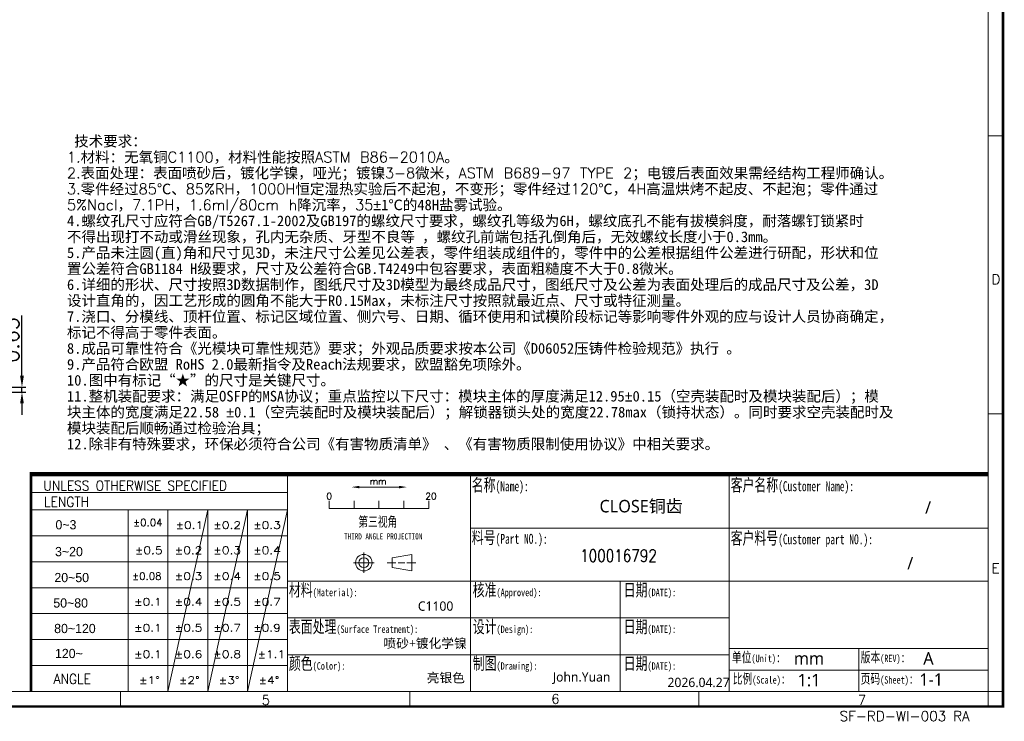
# Model space of a CAD drawing. Header units: inches. Extents: x 21485 to 22073, y -4353 to -4163.
# Tile 10 of 11: x 21943 to 22073, y -4352 to -4259. Entities that reach past the tile are written whole.
import ezdxf
from ezdxf.enums import TextEntityAlignment as Align

# ---------------------------------------------------------------- set-up
doc = ezdxf.new("R2010")
doc.units = ezdxf.units.IN
doc.header["$LTSCALE"] = 0.64311
doc.header["$MEASUREMENT"] = 0
doc.header["$PDMODE"] = 3
doc.header["$PDSIZE"] = 0.3125
doc.linetypes.add('ACAD_ISO10W100', pattern=[18, 12, -3, 0, -3])
doc.layers.get('0').update_dxf_attribs({"linetype": 'CONTINUOUS'})
doc.layers.get('Defpoints').update_dxf_attribs({"linetype": 'CONTINUOUS'})
doc.layers.add('TEXT', color=4, linetype='CONTINUOUS', lineweight=0)
doc.layers.add('图框', color=3, linetype='CONTINUOUS')
doc.styles.add('ITALICT', font='COMPLEX')
doc.styles.add('ROMANS-', font='romans')
doc.styles.add('Romanswenzi', font='arial.ttf', dxfattribs={"width": 0.7})
doc.styles.get("Standard").update_dxf_attribs({"font": 'txt.shx'})
doc.dimstyles.new('AVC 1.5', dxfattribs={"dimtxt": 2, "dimasz": 1.5, "dimexe": 0.5, "dimexo": 0, "dimgap": 0.39, "dimtad": 1, "dimdsep": 46, "dimtxsty": 'Standard', "dimcen": 0, "dimclrd": 2, "dimclre": 2, "dimclrt": 2, "dimadec": 1, "dimazin": 0, "dimtfac": 1, "dimtmove": 0, "dimatfit": 3, "dimfxl": 0, "dimtolj": 1, "dimtzin": 0, "dimarcsym": 0})

# ---------------------------------------------------------------- blocks, each defined once
blk = doc.blocks.new('*D90')
at = {"color": 2, "lineweight": -2, "transparency": 16777216}
for p, q in [((21943.66, -4306.24), (21943.66, -4298.3)), ((21937.84, -4307.74), (21944.16, -4307.74)), ((21943.66, -4308.39), (21943.66, -4307.74)), ((21937.84, -4308.39), (21944.16, -4308.39)), ((21943.66, -4309.89), (21943.66, -4311.39))]:
    blk.add_line(p, q, dxfattribs=at)
at = {"color": 2, "transparency": 16777216}
for points in [[(21943.41, -4306.24), (21943.91, -4306.24), (21943.66, -4307.74)], [(21943.41, -4309.89), (21943.91, -4309.89), (21943.66, -4308.39)]]:
    blk.add_solid(points, dxfattribs=at)
at = {"layer": 'Defpoints', "color": 0, "transparency": 16777216}
for p in [(21937.84, -4307.74), (21943.66, -4307.74), (21937.84, -4308.39)]:
    blk.add_point(p, dxfattribs=at)
at = {"color": 2, "transparency": 16777216, "insert": (21942.27, -4301.52), "char_height": 2, "attachment_point": 5, "rotation": 90}
blk.add_mtext('\\A1;0.65', dxfattribs=at)

msp = doc.modelspace()

# ---------------------------------------------------------------- linework, layer by layer
at = {"layer": '图框', "color": 4, "lineweight": 0}
for p, q in [((22070.9441, -4162.871), (22070.9441, -4349.8043)), ((22070.9441, -4347.8366), (22070.9441, -4164.8387)), ((22070.9441, -4274.6374), (22072.9118, -4274.6374)), ((22070.9441, -4311.237), (22072.9118, -4311.237)), ((22070.9441, -4347.8366), (22070.9441, -4316.6419)), ((21978.6385, -4319.3168), (21978.6385, -4347.8366)), ((22002.7294, -4319.3168), (22002.7294, -4347.8366)), ((21988.1038, -4320.905), (21993.351, -4320.905)), ((21988.1038, -4320.905), (21993.351, -4320.905)), ((21984.1352, -4323.7176), (21984.1352, -4322.7338)), ((21987.4147, -4323.7176), (21987.4147, -4322.7338)), ((21990.6943, -4323.7176), (21990.6943, -4322.7338)), ((21993.9738, -4323.7176), (21993.9738, -4322.7338)), ((21997.2533, -4323.7176), (21997.2533, -4322.7338)), ((21957.6495, -4323.9081), (21957.6495, -4347.8366)), ((21962.8967, -4323.9081), (21962.8967, -4347.8366)), ((21968.144, -4323.9081), (21968.144, -4347.8366)), ((21973.3912, -4323.9081), (21973.3912, -4347.8366)), ((21984.1352, -4323.7176), (21997.2533, -4323.7176)), ((22002.7294, -4326.3135), (22070.9441, -4326.3135)), ((21988.6965, -4332.2236), (21988.6965, -4329.5028)), ((21992.4133, -4330.2073), (21995.037, -4329.77)), ((21995.037, -4331.9564), (21995.037, -4329.77)), ((21987.3361, -4330.8632), (21990.0569, -4330.8632)), ((21991.7574, -4330.8632), (21992.9235, -4330.8632)), ((21992.4133, -4331.5191), (21992.4133, -4330.2073)), ((21993.215, -4330.8632), (21994.0895, -4330.8632)), ((21994.3811, -4330.8632), (21995.5471, -4330.8632)), ((21992.4133, -4331.5191), (21995.037, -4331.9564)), ((21978.6385, -4333.3102), (22002.7294, -4333.3102)), ((22002.7294, -4333.3102), (21993.1022, -4333.3102)), ((22002.7294, -4333.3102), (22070.9441, -4333.3102)), ((22022.4882, -4333.3102), (22022.4882, -4347.8366)), ((21978.6385, -4338.1508), (22002.7294, -4338.1508)), ((22002.7294, -4338.1508), (22036.8365, -4338.1508)), ((22036.8365, -4342.1743), (22070.9441, -4342.1743)), ((22053.8903, -4342.1743), (22053.8903, -4347.8366)), ((21978.6385, -4342.9914), (22002.7294, -4342.9914)), ((22002.7294, -4342.9914), (22036.8365, -4342.9914)), ((22036.8365, -4345.0054), (22070.9441, -4345.0054)), ((22072.9118, -4347.8366), (21802.2678, -4347.8366)), ((21943.6983, -4347.8366), (21804.2355, -4347.8366)), ((21943.6983, -4347.8366), (22070.9441, -4347.8366)), ((21987.3597, -4347.8366), (21944.8593, -4347.8366)), ((21956.6394, -4347.8366), (21956.6394, -4349.8043)), ((21994.7409, -4347.8366), (21994.7409, -4349.8043)), ((22032.8425, -4347.8366), (22032.8425, -4349.8043))]:
    msp.add_line(p, q, dxfattribs=at)
at = {"layer": '图框', "color": 4, "linetype": 'ACAD_ISO10W100', "lineweight": 0}
msp.add_line((21944.8593, -4319.0824), (21944.8593, -4319.3168), dxfattribs=at)
at = {"layer": '图框', "color": 4, "linetype": 'Continuous', "lineweight": 0}
for p, q in [((22036.8365, -4319.3168), (22036.8365, -4347.8366)), ((21978.6385, -4321.6124), (21944.8593, -4321.6124)), ((21978.6385, -4321.6124), (21944.8593, -4321.6124)), ((21978.6385, -4323.9081), (21944.8593, -4323.9081)), ((21968.144, -4323.9081), (21962.8967, -4347.8366)), ((21973.3912, -4323.9081), (21968.144, -4347.8366)), ((21978.6385, -4323.9081), (21973.3912, -4347.8366)), ((21978.6385, -4327.3265), (21944.8593, -4327.3265)), ((21978.6385, -4330.7448), (21944.8593, -4330.7448)), ((21978.6385, -4334.1632), (21944.8593, -4334.1632)), ((21978.6385, -4337.5815), (21944.8593, -4337.5815)), ((21978.6385, -4340.9999), (21944.8593, -4340.9999)), ((21978.6385, -4344.4182), (21944.8593, -4344.4182))]:
    msp.add_line(p, q, dxfattribs=at)
at = {"layer": '图框', "color": 4, "lineweight": 0, "const_width": 0.328}
msp.add_lwpolyline([(21802.2678, -4162.871), (22072.9118, -4162.871), (22072.9118, -4349.8043), (21802.2678, -4349.8043)], close=True, dxfattribs=at)
for points in [[(21944.8593, -4347.8366), (21944.8594, -4318.9181)], [(21944.8593, -4319.0824), (22070.9441, -4319.0824)], [(21944.8593, -4319.3168), (22070.9441, -4319.3168)], [(21944.8593, -4319.3168), (22070.9441, -4319.3168)], [(21944.8593, -4319.3168), (22070.9441, -4319.3168)], [(21944.8593, -4319.3168), (22070.9441, -4319.3168)]]:
    msp.add_lwpolyline(points, dxfattribs=at)
at = {"layer": '图框', "color": 4, "lineweight": 0}
for points in [[(21988.1038, -4320.905, 0.328, 0, 0), (21987.073, -4320.905, 0, 0, 0)], [(21988.1038, -4320.905, 0.328, 0, 0), (21987.073, -4320.905, 0, 0, 0)], [(21993.351, -4320.905, 0.328, 0, 0), (21994.3817, -4320.905, 0, 0, 0)], [(21993.351, -4320.905, 0.328, 0, 0), (21994.3817, -4320.905, 0, 0, 0)]]:
    msp.add_lwpolyline(points, format="xyseb", dxfattribs=at)
for radius in [1.0932, 0.6559]:
    msp.add_circle((21988.6965, -4330.8632), radius, dxfattribs=at)

# ---------------------------------------------------------------- texts
at = {"color": 2, "linetype": 'Continuous', "insert": (21949.5886, -4274.6234), "char_height": 1.4, "width": 139.165602, "attachment_point": 1, "line_spacing_factor": 0.9}
msp.add_mtext('{\\fSimSun|b0|i0|c134|p2; 技术要求：\\P}1.{\\fSimSun|b0|i0|c134|p2;材料：无氧铜}C1100{\\fSimSun|b0|i0|c134|p2;，材料性能按照}ASTM B86-2010A{\\fSimSun|b0|i0|c134|p2;。\\P}2.{\\fSimSun|b0|i0|c134|p2;表面处理：表面喷砂后，镀化学镍，哑光；镀镍}3-8{\\fSimSun|b0|i0|c134|p2;微米，}ASTM B689-97 TYPE 2{\\fSimSun|b0|i0|c134|p2;；电镀后表面效果需经结构工程师确认。\\P}3.{\\fSimSun|b0|i0|c134|p2;零件经过}85{\\fSimSun|b0|i0|c0|p2;℃\\fSimSun|b0|i0|c134|p2;、}85%RH{\\fSimSun|b0|i0|c134|p2;，}1000H{\\fSimSun|b0|i0|c134|p2;恒定湿热实验后不起泡，不变形；零件经过}120{\\fSimSun|b0|i0|c0|p2;℃\\fSimSun|b0|i0|c134|p2;，}4H{\\fSimSun|b0|i0|c134|p2;高温烘烤不起皮、不起泡；零件通过\\P}5%Nacl{\\fSimSun|b0|i0|c134|p2;，}7.1PH{\\fSimSun|b0|i0|c134|p2;，}1.6ml/80cm h{\\fSimSun|b0|i0|c134|p2;降沉率，}35{\\fGDT|b0|i0|c0|p2;`\\fTxt|b0|i0|c0|p2;1\\fSimSun|b0|i0|c0|p2;℃\\fSimSun|b0|i0|c134|p2;的\\fTxt|b0|i0|c0|p2;48H\\fSimSun|b0|i0|c134|p2;盐雾试验。\\P\\fTxt|b0|i0|c0|p2;4.\\fSimSun|b0|i0|c134|p2;螺纹孔尺寸应符合\\fTxt|b0|i0|c0|p2;GB/T5267.1-2002\\fSimSun|b0|i0|c134|p2;及\\fTxt|b0|i0|c0|p2;GB197\\fSimSun|b0|i0|c134|p2;的螺纹尺寸要求，螺纹孔等级为\\fTxt|b0|i0|c0|p2;6H\\fSimSun|b0|i0|c134|p2;，螺纹底孔不能有拔模斜度，耐落螺钉锁紧时\\P不得出现打不动或滑丝现象，孔内无杂质、牙型不良等 ，螺纹孔前端包括孔倒角后，无效螺纹长度小于\\fTxt|b0|i0|c0|p2;0.3mm\\fSimSun|b0|i0|c134|p2;。\\P\\fTxt|b0|i0|c0|p2;5.\\fSimSun|b0|i0|c134|p2;产品未注圆\\fTxt|b0|i0|c0|p2;(\\fSimSun|b0|i0|c134|p2;直\\fTxt|b0|i0|c0|p2;)\\fSimSun|b0|i0|c134|p2;角和尺寸见\\fTxt|b0|i0|c0|p2;3D\\fSimSun|b0|i0|c134|p2;，未注尺寸公差见公差表，零件组装成组件的，零件中的公差根据组件公差进行研配，形状和位\\P置公差符合\\fTxt|b0|i0|c0|p2;GB1184 H\\fSimSun|b0|i0|c134|p2;级要求，尺寸及公差符合\\fTxt|b0|i0|c0|p2;GB.T4249\\fSimSun|b0|i0|c134|p2;中包容要求，表面粗糙度不大于\\fTxt|b0|i0|c0|p2;0.8\\fSimSun|b0|i0|c134|p2;微米。\\P\\fTxt|b0|i0|c0|p2;6.\\fSimSun|b0|i0|c134|p2;详细的形状、尺寸按照\\fTxt|b0|i0|c0|p2;3D\\fSimSun|b0|i0|c134|p2;数据制作，图纸尺寸及\\fTxt|b0|i0|c0|p2;3D\\fSimSun|b0|i0|c134|p2;模型为最终成品尺寸，图纸尺寸及公差为表面处理后的成品尺寸及公差，\\fTxt|b0|i0|c0|p2;3D\\P\\fSimSun|b0|i0|c134|p2;设计直角的，因工艺形成的圆角不能大于\\fTxt|b0|i0|c0|p2;R0.15Max\\fSimSun|b0|i0|c134|p2;，未标注尺寸按照就最近点、尺寸或特征测量。\\P\\fTxt|b0|i0|c0|p2;7.\\fSimSun|b0|i0|c134|p2;浇口、分模线、顶杆位置、标记区域位置、侧穴号、日期、循环使用和试模阶段标记等影响零件外观的应与设计人员协商确定，\\P标记不得高于零件表面。\\P\\fTxt|b0|i0|c0|p2;8.\\fSimSun|b0|i0|c134|p2;成品可靠性符合《光模块可靠性规范》要求；外观品质要求按本公司《\\fTxt|b0|i0|c0|p2;D06052\\fSimSun|b0|i0|c134|p2;压铸件检验规范》执行 。\\P\\fTxt|b0|i0|c0|p2;9.\\fSimSun|b0|i0|c134|p2;产品符合欧盟 \\fTxt|b0|i0|c0|p2;RoHS 2.0\\fSimSun|b0|i0|c134|p2;最新指令及\\fTxt|b0|i0|c0|p2;Reach\\fSimSun|b0|i0|c134|p2;法规要求，欧盟豁免项除外。\\P\\fTxt|b0|i0|c0|p2;10.\\fSimSun|b0|i0|c134|p2;图中有标记\\fSimSun|b0|i0|c0|p2;“\\fSimSun|b0|i0|c134|p2;★\\fSimSun|b0|i0|c0|p2;”\\fSimSun|b0|i0|c134|p2;的尺寸是关键尺寸。\\P\\fTxt|b0|i0|c0|p2;11.\\fSimSun|b0|i0|c134|p2;整机装配要求：满足\\fTxt|b0|i0|c0|p2;OSFP\\fSimSun|b0|i0|c134|p2;的\\fTxt|b0|i0|c0|p2;MSA\\fSimSun|b0|i0|c134|p2;协议；重点监控以下尺寸：模块主体的厚度满足\\fTxt|b0|i0|c0|p2;12.95\\fGDT|b0|i0|c0|p2;`\\fTxt|b0|i0|c0|p2;0.15\\fSimSun|b0|i0|c134|p2;（空壳装配时及模块装配后）；模\\P块主体的宽度满足\\fTxt|b0|i0|c0|p2;22.58 \\fGDT|b0|i0|c0|p2;`\\fTxt|b0|i0|c0|p2;0.1\\fSimSun|b0|i0|c134|p2;（空壳装配时及模块装配后）；解锁器锁头处的宽度\\fTxt|b0|i0|c0|p2;22.78max\\fSimSun|b0|i0|c134|p2;（锁持状态）。同时要求空壳装配时及\\P模块装配后顺畅通过检验治具；\\P\\fTxt|b0|i0|c0|p2;12.\\fSimSun|b0|i0|c134|p2;除非有特殊要求，环保必须符合公司《有害物质清单》 、《有害物质限制使用协议》中相关要求。}', dxfattribs=at)
at = {"layer": 'TEXT', "color": 4, "attachment_point": 1, "style": 'Romanswenzi'}
for s, width, heights, insert, char_height in [('{\\fSimSun|b0|i0|c134|p2;\\H0.76923x;名称\\H0.80001x;(Name):}', 37.581818, [0], (22002.9134, -4319.8054), 2.131695), ('{\\fSimSun|b0|i0|c134|p2;\\H1.25x;客户名称\\H0.8x;(Customer Name):}', 67.098729, [0], (22037.0205, -4319.8054), 1.311812), ('{\\fSimSun|b0|i0|c134|p2;   第三视角\\H1.00031x;\\P\\H0.625x;THIRD ANGLE PROJECTION}', 55.627164, [0], (21986.0948, -4324.8029), 1.311812), ('{\\fSimSun|b0|i0|c134|p2;\\H1.25x;料号\\H0.8x;(Part NO.):}', 37.581818, [0], (22002.9177, -4326.738), 1.311812), ('{\\fSimSun|b0|i0|c134|p2;\\H1.25x;客户料号\\H0.8x;(Customer part NO.):}', 67.098729, [0], (22037.0205, -4326.8021), 1.311812), ('{\\fSimSun|b0|i0|c134|p2;\\H1.25x;材料\\H0.6x;(Material):}', 37.581818, [0], (21978.8268, -4333.6381), 1.311812), ('{\\fSimSun|b0|i0|c134|p2;\\H1.25x;核准\\H0.6x;(Approved):}', 37.581818, [0], (22003.0489, -4333.6381), 1.311812), ('{\\fSimSun|b0|i0|c134|p2;\\H1.25x;日期\\H0.6x;(DATE):}', 37.581818, [0], (22022.9389, -4333.6381), 1.311812), ('{\\fSimSun|b0|i0|c134|p2;\\H1.25x;表面处理\\H0.6x;(Surface Treatment):}', 77.616525, [4.4951], (21978.8268, -4338.4787), 1.311812), ('{\\fSimSun|b0|i0|c134|p2;\\H1.25x;设计\\H0.6x;(Design):}', 37.581818, [0], (22003.0489, -4338.4879), 1.311812), ('{\\fSimSun|b0|i0|c134|p2;\\H1.25x;日期\\H0.6x;(DATE):}', 37.581818, [0], (22022.9389, -4338.4787), 1.311812), ('{\\fSimSun|b0|i0|c134|p2;单位\\H0.75x;(Unit)\\H1.33333x;:}', 37.581818, [0], (22037.1943, -4342.6596), 1.311812), ('{\\fSimSun|b0|i0|c134|p2;版本\\H0.75x;(REV)\\H1.33333x;:}', 37.581818, [0], (22054.1529, -4342.6596), 1.311812), ('{\\fSimSun|b0|i0|c134|p2;\\H1.25x;颜色\\H0.6x;(Color):}', 37.581818, [6.7452], (21978.8268, -4343.3193), 1.311812), ('{\\fSimSun|b0|i0|c134|p2;\\H1.25x;制图\\H0.6x;(Drawing):}', 37.581818, [5.3619], (22003.0489, -4343.3193), 1.311812), ('{\\fSimSun|b0|i0|c134|p2;\\H1.25x;日期\\H0.6x;(DATE):}', 37.581818, [0], (22022.9389, -4343.3239), 1.311812), ('\\pi0.42596;{\\fSimSun|b0|i0|c134|p2;比例\\H0.75x;(Scale)\\H1.33333x;:}', 37.581818, [0], (22036.8681, -4345.4907), 1.311812), ('{\\fSimSun|b0|i0|c134|p2;页码\\H0.75x;(Sheet)\\H1.33333x;:}', 37.581818, [0], (22054.1529, -4345.4907), 1.311812)]:
    msp.add_mtext_dynamic_manual_height_columns(s, width=width, gutter_width=20.4643, heights=heights, dxfattribs=dict(at, insert=insert, char_height=char_height))
at = {"layer": 'TEXT', "color": 4, "attachment_point": 1}
for s, insert, char_height, width in [('{\\fMicrosoft YaHei Light|b0|i0|c134|p34;CLOSE铜齿}', (22019.7478, -4322.6), 1.638154, 51.217845), ('\\pi5.43737;{\\fMicrosoft YaHei Light|b0|i0|c134|p34;/}', (22057.1999, -4322.7776), 1.638154, 11.743), ('{\\W0.8;100016792 }', (22017.1969, -4329.1207), 1.638154, 16.374434), ('\\pi7.85662;{\\fMicrosoft YaHei Light|b0|i0|c134|p34;/}', (22052.4325, -4330.1099), 1.638154, 16.5815), ('{\\fMicrosoft YaHei Light|b0|i0|c134|p34;C1100}', (21995.8179, -4335.9699), 1.228615, 51.217845), ('{\\fMicrosoft YaHei Light|b0|i0|c134|p34; 喷砂+镀化学镍}', (21990.8674, -4340.8686), 1.228615, 14.986995), ('{\\fMicrosoft YaHei Light|b0|i0|c134|p34;亮银色}', (21996.9873, -4345.4102), 1.228615, 14.986995), ('{\\fMicrosoft YaHei Light|b0|i0|c134|p34;John.Yuan}', (22013.5921, -4345.3029), 1.228615, 51.217845), ('{\\fMicrosoft YaHei Light|b0|i0|c134|p34;2026.04.27}', (22028.7046, -4346.0244), 1.228615, 16.285223)]:
    msp.add_mtext(s, dxfattribs=dict(at, insert=insert, char_height=char_height, width=width))
at = {"layer": 'TEXT', "color": 4, "char_height": 1.638154, "attachment_point": 1}
for s, width, gutter_width, heights, insert in [('{\\fMicrosoft YaHei Light|b0|i0|c134|p34;\\C4;A}', 15.023713, 30.6964, [0], (22062.3988, -4342.6596)), ('{\\fMicrosoft YaHei Light|b0|i0|c134|p34;\\C4;mm}', 15.023713, 30.6964, [5.111], (22045.3449, -4342.6596)), ('{\\fMicrosoft YaHei Light|b0|i0|c134|p34;1:1}', 21.406043, 20.4643, [0], (22045.8395, -4345.5128)), ('{\\fMicrosoft YaHei Light|b0|i0|c134|p34;\\C4;1-1}', 15.023713, 30.6964, [0], (22061.878, -4345.4468))]:
    msp.add_mtext_dynamic_manual_height_columns(s, width=width, gutter_width=gutter_width, heights=heights, dxfattribs=dict(at, insert=insert))
at = {"layer": '图框', "color": 4, "lineweight": 0, "style": 'ITALICT'}
for s, p in [('D', (22071.4041, -4294.1709)), ('E', (22071.4054, -4332.226)), ('5', (21975.2408, -4349.6023)), ('6', (22013.3921, -4349.4453)), ('7', (22053.7843, -4349.6149))]:
    msp.add_text(s, height=1.2751, dxfattribs=at).set_placement(p)
at = {"layer": '图框', "color": 4, "linetype": 'Continuous', "lineweight": 0, "style": 'ITALICT'}
for s, height, width, p in [('UNLESS OTHERWISE SPECIFIED', 1.311812, 0.9, (21946.4822, -4321.3718)), ('UNLESS OTHERWISE SPECIFIED', 1.311812, 0.9, (21946.4822, -4321.3718)), ('LENGTH', 1.31181, 0.9, (21946.5731, -4323.5048)), ('%%P0.1', 0.98386, 1.2, (21963.8988, -4326.4017)), ('%%P0.2', 0.98386, 1.2, (21968.8798, -4326.4017)), ('%%P0.3', 0.98386, 1.2, (21974.1223, -4326.4017)), ('%%P0.5', 0.98386, 1.2, (21958.543, -4329.7252)), ('%%P0.2', 0.98386, 1.2, (21963.7905, -4329.7252)), ('%%P0.3', 0.98386, 1.2, (21968.8798, -4329.7252)), ('%%P0.4', 0.98386, 1.2, (21974.1223, -4329.7252)), ('%%P0.3', 0.98386, 1.2, (21963.7905, -4333.124)), ('%%P0.4', 0.98386, 1.2, (21968.8798, -4333.124)), ('%%P0.5', 0.98386, 1.2, (21974.1223, -4333.124)), ('%%P0.1', 0.98386, 1.2, (21958.4348, -4336.5172)), ('%%P0.4', 0.98386, 1.2, (21963.7905, -4336.5172)), ('%%P0.5', 0.98386, 1.2, (21968.8798, -4336.5172)), ('%%P0.7', 0.98386, 1.2, (21974.1223, -4336.5172)), ('%%P0.1', 0.98386, 1.2, (21958.4348, -4339.9418)), ('%%P0.5', 0.98386, 1.2, (21963.7905, -4339.9418)), ('%%P0.7', 0.98386, 1.2, (21968.8798, -4339.9418)), ('%%P0.9', 0.98386, 1.2, (21974.1223, -4339.9418)), ('%%P0.1', 0.98386, 1.2, (21958.4348, -4343.4237)), ('%%P0.6', 0.98386, 1.2, (21963.7905, -4343.4237)), ('%%P0.8', 0.98386, 1.2, (21968.8798, -4343.4237)), ('%%P1.1', 0.98386, 1.2, (21974.6911, -4343.4237)), ('ANGLE', 1.31181, 0.9, (21947.8239, -4346.8409)), (' %%P1%%D', 0.98386, 1.2, (21958.283, -4346.842)), (' %%P2%%D', 0.98386, 1.2, (21963.5303, -4346.842)), (' %%P3%%D', 0.98386, 1.2, (21968.7775, -4346.842)), (' %%P4%%D', 0.98386, 1.2, (21974.0248, -4346.842))]:
    msp.add_text(s, height=height, dxfattribs=dict(at, width=width)).set_placement(p)
at = {"layer": '图框', "color": 4, "lineweight": 0, "style": 'ITALICT'}
for s, height, p in [('mm', 0.85268, (21990.5861, -4320.563)), ('mm', 0.85268, (21990.5861, -4320.563)), ('0', 0.8527, (21984.146, -4322.528)), ('20', 0.85268, (21997.5452, -4322.528))]:
    msp.add_text(s, height=height, dxfattribs=at).set_placement(p, align=Align.CENTER)
at = {"layer": '图框', "color": 4, "linetype": 'Continuous', "lineweight": 0, "style": 'ITALICT'}
msp.add_text('%%P0.08', height=0.98386, dxfattribs=at).set_placement((21958.1693, -4333.124))
at = {"layer": '图框', "color": 4, "style": 'ROMANS-'}
msp.add_text('SF-RD-WI-003 RA', height=1.311812, dxfattribs=at).set_placement((22051.3727, -4351.7409))
at = {"layer": '图框', "color": 4, "linetype": 'Continuous', "char_height": 1.214815, "attachment_point": 1, "style": 'ITALICT'}
for s, insert in [('{\\fU+FFB7sﾲￓﾩ\\U|b0|i0|c134|p54;0~3}', (21948.0757, -4325.2621)), ('{\\fU+FFB7sﾲￓﾩ\\U|b0|i0|c134|p54;3~20}', (21948.023, -4328.7928)), ('{\\fU+FFB7sﾲￓﾩ\\U|b0|i0|c134|p54;20~50}', (21947.9339, -4332.2166)), ('{\\fU+FFB7sﾲￓﾩ\\U|b0|i0|c134|p54;50~80}', (21947.7932, -4335.5639)), ('{\\fU+FFB7sﾲￓﾩ\\U|b0|i0|c134|p54;80\\fU+FFB7sﾲￓﾩ\\U|b0|i0|c136|p54;~\\fU+FFB7sﾲￓﾩ\\U|b0|i0|c134|p54;120}', (21947.9048, -4338.9283)), ('{\\fU+FFB7sﾲￓﾩ\\U|b0|i0|c134|p54;120~}', (21948.0122, -4342.221))]:
    msp.add_mtext(s, dxfattribs=dict(at, insert=insert))
at = {"layer": '图框', "color": 4, "linetype": 'Continuous', "lineweight": 0, "insert": (21958.3025, -4325.0899), "char_height": 0.98386, "attachment_point": 1, "style": 'ITALICT'}
msp.add_mtext('%%P0.04', dxfattribs=at)

# ---------------------------------------------------------------- dimensions: what is measured, and where the dimension line sits
dim = msp.add_linear_dim(base=(21943.66, -4307.7438), p1=(21937.8375, -4308.3938), p2=(21937.8375, -4307.7438), angle=90, dimstyle='AVC 1.5')
dim.commit()
dim.dimension.update_dxf_attribs({"geometry": '*D90', "text_midpoint": (21943.66, -4301.5204), "dimtype": 160})

doc.saveas('drawing.dxf')
